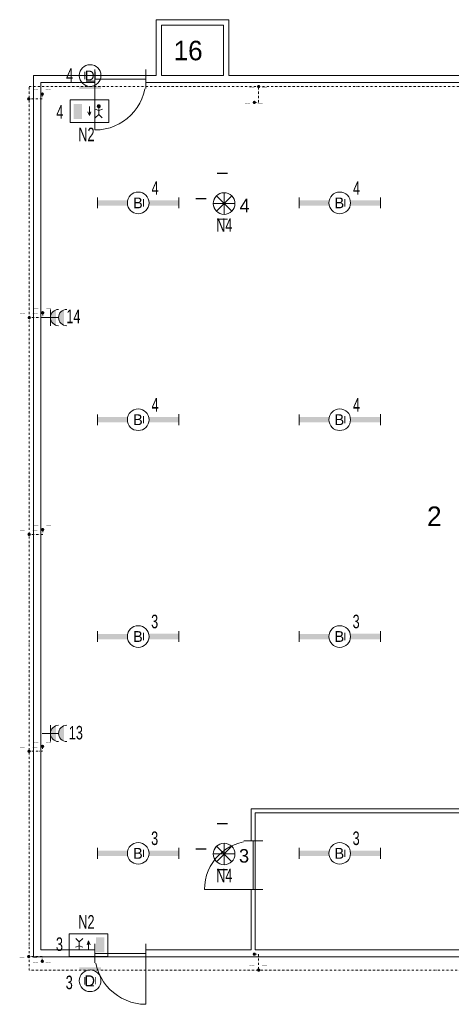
# Model space of a CAD drawing. Header units: millimetres. Extents: x 11401 to 146768, y -66248 to 31582.
# Tile 2 of 16: x 20431 to 28391, y -31279 to -13114. Entities that reach past the tile are written whole.
import ezdxf
from ezdxf.enums import TextEntityAlignment as Align

# ---------------------------------------------------------------- set-up
doc = ezdxf.new("R2010")
doc.units = ezdxf.units.MM
doc.linetypes.add('DGN Style 4', pattern=[79.631178, 39.79072, -19.89536, 0.049738, -19.89536])
doc.layers.get('0').update_dxf_attribs({"color": 1})
for name, color, linetype, lineweight in [('aarding', 1, 'Continuous', 0), ('lichtarm', 1, 'Continuous', 0), ('lichtnood', 1, 'Continuous', 0), ('schakelmat', 1, 'Continuous', 0), ('xref', 1, 'Continuous', 0)]:
    doc.layers.add(name, color=color, linetype=linetype, lineweight=lineweight)
doc.styles.add('Style-WORKING', font='WORKING.shx')

# ---------------------------------------------------------------- blocks, each defined once
blk = doc.blocks.new('DVDVB_32_-S-_DraairichtingEnkel')
at = {"color": 0, "linetype": 'ByBlock', "lineweight": -2}
blk.add_line((0, 0), (0, 1), dxfattribs=at)
blk.add_arc((0, 0), 1, 0, 90, dxfattribs=at)
blk = doc.blocks.new('DVDVB_32_-S-_Deur')
at = {"linetype": 'Continuous', "lineweight": 13}
blk.add_wipeout([(0, -0.5), (1, -0.5), (1, 0.5), (0, 0.5)], dxfattribs=at)
at = {"color": 0, "linetype": 'ByBlock', "lineweight": -2}
for p, q in [((0, -0.5), (0, 0.5)), ((1, -0.5), (1, 0.5)), ((0, 0), (1, 0))]:
    blk.add_line(p, q, dxfattribs=at)
blk = doc.blocks.new('33A03_OD266_0BPa')
at = {"color": 254}
blk.add_line((75850, -15186), (84670, -15186), dxfattribs=at)
for points in [[(74125, -1586), (75265, -1586), (75265, -656), (74125, -656)], [(75780, -17716), (75780, -15116), (86570, -15116), (86570, -4576), (79770, -4576), (79770, -1716), (71895, -1716), (71895, -17716)], [(84670, -15186), (75850, -15186), (75850, -17716), (84670, -17716)]]:
    blk.add_lwpolyline(points, close=True, dxfattribs=at)
at = {"color": 254, "xscale": 939.9969135, "yscale": -939.9969135, "zscale": 1000}
blk.add_blockref('DVDVB_32_-S-_DraairichtingEnkel', (72895, -1651), dxfattribs=at)
at = {"color": 254, "zscale": 1000}
for p, xscale, yscale, rotation in [((75815, -16606), 899.9984715, 899.9984715, 90), ((73835, -17781), 939.9969135, 939.9969135, 180)]:
    blk.add_blockref('DVDVB_32_-S-_DraairichtingEnkel', p, dxfattribs=dict(at, xscale=xscale, yscale=yscale, rotation=rotation))
at = {"color": 254}
for s, p in [('16', (74347, -1305)), ('2', (79021, -9897))]:
    blk.add_text(s, height=360, dxfattribs=at).set_placement(p)
at = {"color": 254, "xscale": 939.9969135, "yscale": 349.9994056, "zscale": 1000}
for p in [(72895, -1651), (72895, -17781)]:
    blk.add_blockref('DVDVB_32_-S-_Deur', p, dxfattribs=at)
at = {"color": 254, "xscale": 899.9984715, "yscale": 349.9994056, "zscale": 1000, "rotation": 270}
blk.add_blockref('DVDVB_32_-S-_Deur', (75815, -15706), dxfattribs=at)
at = {"color": 254}
blk.add_line((75850, -17716), (75850, -15186), dxfattribs=at)
blk.add_lwpolyline([(98749, -2295), (96199, -6712), (91835, -4196), (91835, -1586), (75365, -1586), (75365, -556), (74025, -556), (74025, -1586), (71765, -1586), (71765, -17846), (91835, -17846), (91835, -7616), (95105, -7616), (95538, -7866), (95513, -7909), (107313, -14722), (110553, -9110), (110328, -8980), (109937, -9656), (108357, -8744), (108748, -8068)], close=True, dxfattribs=at)
blk = doc.blocks.new('EE3')
at = {"layer": 'lichtnood', "linetype": 'Continuous', "lineweight": 0}
h = blk.add_hatch(color=1, dxfattribs=at)
edge = h.paths.add_edge_path()
edge.add_arc((1.71, 2.98), 0.375, 180, 540)
at = {"layer": 'lichtnood', "color": 1, "linetype": 'Continuous', "lineweight": 0}
for p, q in [((-0.03, 1.3), (-0.32, 1.98)), ((-0.03, 2.92), (-0.03, 1.3)), ((-0.03, 1.3), (0.26, 1.98)), ((1.72, 2.22), (1.04, 2.47)), ((1.71, 2.98), (1.71, 1.47)), ((1.71, 2.22), (2.38, 2.47)), ((1.71, 1.47), (1.04, 0.84)), ((1.71, 1.47), (2.35, 0.82))]:
    blk.add_line(p, q, dxfattribs=at)
at = {"layer": 'lichtnood', "color": 2, "linetype": 'Continuous', "lineweight": 0, "flags": 128}
blk.add_lwpolyline([(3.58, 4.14), (-3.58, 4.14), (-3.58, 0), (3.58, 0)], close=True, dxfattribs=at)
at = {"layer": 'lichtnood', "color": 1, "linetype": 'Continuous', "lineweight": 0}
blk.add_solid([(-1.4, 0.65), (-2.95, 0.65), (-1.4, 3.37), (-2.95, 3.37)], dxfattribs=at)
blk = doc.blocks.new('EA2')
at = {"layer": 'lichtarm', "linetype": 'Continuous', "lineweight": 0}
for points in [[(-7.5, -0.5), (-7.5, 0.5), (-1.94, 0.5), (-1.94, 0.5, 0.127885), (-1.94, -0.5), (-1.94, -0.5)], [(7.5, 0.5), (7.5, -0.49), (1.94, -0.49), (1.94, -0.49, 0.126565), (1.94, 0.5), (1.94, 0.5)]]:
    blk.add_hatch(color=2, dxfattribs=at).paths.add_polyline_path(points)
at = {"layer": 'lichtarm', "color": 2, "linetype": 'Continuous', "lineweight": 0, "flags": 128}
for points in [[(-7.5, 1), (-7.5, -1)], [(7.5, 1), (7.5, -0.99)]]:
    blk.add_lwpolyline(points, close=True, dxfattribs=at)
at = {"layer": 'lichtarm', "color": 2, "linetype": 'Continuous', "lineweight": 0}
blk.add_circle((0, 0), 2, dxfattribs=at)
blk.add_circle((0, 0), 2, dxfattribs=at)
at = {"layer": 'lichtarm', "color": 254, "linetype": 'Continuous', "lineweight": 0, "style": 'Style-WORKING'}
blk.add_attdef('EA2_683', text='', height=1.8, rotation=270, dxfattribs=at).set_placement((0, 0), align=Align.MIDDLE_CENTER)
blk.add_attdef('EA2_666', text='', height=1.99, dxfattribs=at).set_placement((0, 0), align=Align.MIDDLE_CENTER)
blk = doc.blocks.new('EA6')
at = {"layer": 'lichtarm', "color": 2, "linetype": 'Continuous', "lineweight": 0}
blk.add_circle((0, 2.5), 2, dxfattribs=at)
blk.add_solid([(-2, 0), (2, 0), (-2, 0.5), (2, 0.5)], dxfattribs=at)
at = {"layer": 'lichtarm', "color": 254, "linetype": 'Continuous', "lineweight": 0, "style": 'Style-WORKING'}
for tag, rotation in [('EA6_577', 270), ('EA6_575', 90), ('EA6_576', 180)]:
    blk.add_attdef(tag, text='', height=1.8, rotation=rotation, dxfattribs=at).set_placement((0, 2.5), align=Align.MIDDLE_CENTER)
at = {"layer": 'lichtarm', "color": 253, "linetype": 'Continuous', "lineweight": 0, "style": 'Style-WORKING'}
blk.add_attdef('EA6_574', text='', height=1.99, dxfattribs=at).set_placement((0, 2.5), align=Align.MIDDLE_CENTER)
blk = doc.blocks.new('EI9')
at = {"layer": 'schakelmat', "linetype": 'Continuous', "lineweight": 0}
for points in [[(2.5, 1.41), (2.5, -1.41, -0.70922)], [(4, 1.41), (4, -1.41, -0.70922)]]:
    blk.add_hatch(color=2, dxfattribs=at).paths.add_polyline_path(points)
at = {"layer": 'schakelmat', "color": 2, "linetype": 'Continuous', "lineweight": 0}
for p, q in [((3, 0), (0, 0)), ((1.5, 1.5), (1.5, -1.5))]:
    blk.add_line(p, q, dxfattribs=at)
for centre in [(3, 0), (4.5, 0)]:
    blk.add_arc(centre, 1.5, 90, 270, dxfattribs=at)
blk = doc.blocks.new('EE0')
at = {"layer": 'lichtnood', "color": 2, "linetype": 'Continuous', "lineweight": 0}
for p, q in [((0, -2), (0, 2)), ((-1.42, -1.42), (1.42, 1.42)), ((1.43, -1.43), (-1.42, 1.42)), ((-1.99, 0), (2.01, 0))]:
    blk.add_line(p, q, dxfattribs=at)
blk.add_circle((0, 0), 2, dxfattribs=at)
blk.add_arc((0.03, 0), 2.03, 135.5648, 224.4352, dxfattribs=at)
at = {"layer": 'lichtnood', "color": 7, "linetype": 'Continuous', "lineweight": 0, "style": 'Style-WORKING'}
for tag, p in [('EE0_1177', (-0.96, 4.23)), ('EE0_1176', (-4.93, 0.42)), ('EE0_1175', (3.01, 0.38)), ('EE0_1178', (-0.98, -4.24))]:
    blk.add_attdef(tag, text='', height=2.5, dxfattribs=at).set_placement(p, align=Align.MIDDLE_LEFT)
blk = doc.blocks.new('EAE0_2')
at = {"layer": 'aarding', "linetype": 'DGN Style 4', "lineweight": 0}
h = blk.add_hatch(color=3, dxfattribs=at)
edge = h.paths.add_edge_path()
edge.add_arc((0, 0), 1, 0, 360)
at = {"layer": 'aarding', "color": 3, "linetype": 'DGN Style 4', "lineweight": 0, "style": 'Style-WORKING'}
for tag, p in [('EAE0_2_2151', (-4.89, 0.59)), ('EAE0_2_2150', (2.57, 0.59))]:
    blk.add_attdef(tag, p, '', height=1.8, dxfattribs=at)

msp = doc.modelspace()

# ---------------------------------------------------------------- block references
at = {"layer": 'xref'}
msp.add_blockref('33A03_OD266_0BPa', (-51077, -12558), dxfattribs=at)

# ---------------------------------------------------------------- next in the draw order: linework, layer by layer
at = {"layer": 'aarding', "color": 3, "linetype": 'DGN Style 4', "lineweight": 0}
for p, q in [((24838, -14640), (24838, -14348)), ((20848, -14494), (20848, -14575)), ((20848, -14575), (20598, -14575)), ((24758, -14640), (24838, -14640)), ((20856, -18610), (20607, -18610)), ((20856, -18529), (20856, -18610)), ((20855, -22610), (20605, -22610)), ((20855, -22529), (20855, -22610)), ((20853, -26610), (20604, -26610)), ((20853, -26529), (20853, -26610)), ((20848, -30398), (20598, -30398)), ((20848, -30478), (20848, -30398)), ((24758, -30354), (24838, -30354)), ((24838, -30354), (24838, -30647))]:
    msp.add_line(p, q, dxfattribs=at)
at = {"layer": 'aarding', "color": 3, "linetype": 'DGN Style 4', "lineweight": 0, "flags": 128}
msp.add_lwpolyline([(20604, -14348), (40904, -14348), (40904, -30648), (20604, -30648)], close=True, dxfattribs=at)

# ---------------------------------------------------------------- next in the draw order: block references
at = {"layer": 'aarding', "color": 3, "linetype": 'DGN Style 4', "lineweight": 0}
ref = msp.add_blockref('EAE0_2', (24838, -14348), dxfattribs=dict(at, xscale=31.38105593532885, yscale=31.38105593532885, zscale=31.38105593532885, rotation=180))
ref.add_attrib('EAE0_2_2150', '__', (24670, -14351), dxfattribs={"color": 3, "linetype": 'DGN Style 4', "lineweight": 0, "height": 56.5, "style": 'Style-WORKING'})
ref.add_attrib('EAE0_2_2151', '__', (24904, -14351), dxfattribs={"color": 3, "linetype": 'DGN Style 4', "lineweight": 0, "height": 56.5, "style": 'Style-WORKING'})
at = {"layer": 'aarding', "color": 3, "linetype": 'DGN Style 4', "lineweight": 0, "extrusion": (0, 0, -1)}
ref = msp.add_blockref('EAE0_2', (-20598, -14575), dxfattribs=dict(at, xscale=31.38105593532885, yscale=31.38105593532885, zscale=31.38105593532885))
ref.add_attrib('EAE0_2_2150', '__', (20430, -14484), dxfattribs={"color": 3, "linetype": 'DGN Style 4', "lineweight": 0, "height": 56.5, "style": 'Style-WORKING'})
ref.add_attrib('EAE0_2_2151', '__', (20664, -14484), dxfattribs={"color": 3, "linetype": 'DGN Style 4', "lineweight": 0, "height": 56.5, "style": 'Style-WORKING'})
ref = msp.add_blockref('EAE0_2', (-20848, -14486), dxfattribs=dict(at, xscale=31.38105593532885, yscale=31.38105593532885, zscale=31.38105593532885))
ref.add_attrib('EAE0_2_2150', '__', (20680, -14396), dxfattribs={"color": 3, "linetype": 'DGN Style 4', "lineweight": 0, "height": 56.5, "style": 'Style-WORKING'})
ref.add_attrib('EAE0_2_2151', '__', (20914, -14396), dxfattribs={"color": 3, "linetype": 'DGN Style 4', "lineweight": 0, "height": 56.5, "style": 'Style-WORKING'})
at = {"layer": 'aarding', "color": 3, "linetype": 'DGN Style 4', "lineweight": 0}
ref = msp.add_blockref('EAE0_2', (24758, -14640), dxfattribs=dict(at, xscale=31.38105593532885, yscale=31.38105593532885, zscale=31.38105593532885, rotation=180))
ref.add_attrib('EAE0_2_2150', '__', (24589, -14643), dxfattribs={"color": 3, "linetype": 'DGN Style 4', "lineweight": 0, "height": 56.5, "style": 'Style-WORKING'})
ref.add_attrib('EAE0_2_2151', '__', (24824, -14643), dxfattribs={"color": 3, "linetype": 'DGN Style 4', "lineweight": 0, "height": 56.5, "style": 'Style-WORKING'})
at = {"layer": 'aarding', "color": 3, "linetype": 'DGN Style 4', "lineweight": 0, "extrusion": (0, 0, -1)}
ref = msp.add_blockref('EAE0_2', (-20607, -18610), dxfattribs=dict(at, xscale=31.38105593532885, yscale=31.38105593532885, zscale=31.38105593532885))
ref.add_attrib('EAE0_2_2150', '__', (20439, -18519), dxfattribs={"color": 3, "linetype": 'DGN Style 4', "lineweight": 0, "height": 56.5, "style": 'Style-WORKING'})
ref.add_attrib('EAE0_2_2151', '__', (20673, -18519), dxfattribs={"color": 3, "linetype": 'DGN Style 4', "lineweight": 0, "height": 56.5, "style": 'Style-WORKING'})
ref = msp.add_blockref('EAE0_2', (-20856, -18521), dxfattribs=dict(at, xscale=31.38105593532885, yscale=31.38105593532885, zscale=31.38105593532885))
ref.add_attrib('EAE0_2_2150', '__', (20688, -18431), dxfattribs={"color": 3, "linetype": 'DGN Style 4', "lineweight": 0, "height": 56.5, "style": 'Style-WORKING'})
ref.add_attrib('EAE0_2_2151', '__', (20922, -18431), dxfattribs={"color": 3, "linetype": 'DGN Style 4', "lineweight": 0, "height": 56.5, "style": 'Style-WORKING'})
ref = msp.add_blockref('EAE0_2', (-20855, -22521), dxfattribs=dict(at, xscale=31.38105593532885, yscale=31.38105593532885, zscale=31.38105593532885))
ref.add_attrib('EAE0_2_2150', '__', (20687, -22431), dxfattribs={"color": 3, "linetype": 'DGN Style 4', "lineweight": 0, "height": 56.5, "style": 'Style-WORKING'})
ref.add_attrib('EAE0_2_2151', '__', (20921, -22431), dxfattribs={"color": 3, "linetype": 'DGN Style 4', "lineweight": 0, "height": 56.5, "style": 'Style-WORKING'})
ref = msp.add_blockref('EAE0_2', (-20605, -22610), dxfattribs=dict(at, xscale=31.38105593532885, yscale=31.38105593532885, zscale=31.38105593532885))
ref.add_attrib('EAE0_2_2150', '__', (20437, -22519), dxfattribs={"color": 3, "linetype": 'DGN Style 4', "lineweight": 0, "height": 56.5, "style": 'Style-WORKING'})
ref.add_attrib('EAE0_2_2151', '__', (20671, -22519), dxfattribs={"color": 3, "linetype": 'DGN Style 4', "lineweight": 0, "height": 56.5, "style": 'Style-WORKING'})
ref = msp.add_blockref('EAE0_2', (-20853, -26521), dxfattribs=dict(at, xscale=31.38105593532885, yscale=31.38105593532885, zscale=31.38105593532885))
ref.add_attrib('EAE0_2_2150', '__', (20685, -26431), dxfattribs={"color": 3, "linetype": 'DGN Style 4', "lineweight": 0, "height": 56.5, "style": 'Style-WORKING'})
ref.add_attrib('EAE0_2_2151', '__', (20919, -26431), dxfattribs={"color": 3, "linetype": 'DGN Style 4', "lineweight": 0, "height": 56.5, "style": 'Style-WORKING'})
ref = msp.add_blockref('EAE0_2', (-20604, -26610), dxfattribs=dict(at, xscale=31.38105593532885, yscale=31.38105593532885, zscale=31.38105593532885))
ref.add_attrib('EAE0_2_2150', '__', (20436, -26519), dxfattribs={"color": 3, "linetype": 'DGN Style 4', "lineweight": 0, "height": 56.5, "style": 'Style-WORKING'})
ref.add_attrib('EAE0_2_2151', '__', (20670, -26519), dxfattribs={"color": 3, "linetype": 'DGN Style 4', "lineweight": 0, "height": 56.5, "style": 'Style-WORKING'})
ref = msp.add_blockref('EAE0_2', (-24758, -30354), dxfattribs=dict(at, xscale=31.38105593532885, yscale=31.38105593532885, zscale=31.38105593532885))
ref.add_attrib('EAE0_2_2150', '__', (24589, -30264), dxfattribs={"color": 3, "linetype": 'DGN Style 4', "lineweight": 0, "height": 56.5, "style": 'Style-WORKING'})
ref.add_attrib('EAE0_2_2151', '__', (24824, -30264), dxfattribs={"color": 3, "linetype": 'DGN Style 4', "lineweight": 0, "height": 56.5, "style": 'Style-WORKING'})
at = {"layer": 'aarding', "color": 3, "linetype": 'DGN Style 4', "lineweight": 0}
ref = msp.add_blockref('EAE0_2', (20598, -30398), dxfattribs=dict(at, xscale=31.38105593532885, yscale=31.38105593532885, zscale=31.38105593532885, rotation=180))
ref.add_attrib('EAE0_2_2150', '__', (20430, -30401), dxfattribs={"color": 3, "linetype": 'DGN Style 4', "lineweight": 0, "height": 56.5, "style": 'Style-WORKING'})
ref.add_attrib('EAE0_2_2151', '__', (20664, -30401), dxfattribs={"color": 3, "linetype": 'DGN Style 4', "lineweight": 0, "height": 56.5, "style": 'Style-WORKING'})
ref = msp.add_blockref('EAE0_2', (20848, -30486), dxfattribs=dict(at, xscale=31.38105593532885, yscale=31.38105593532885, zscale=31.38105593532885, rotation=180))
ref.add_attrib('EAE0_2_2150', '__', (20680, -30489), dxfattribs={"color": 3, "linetype": 'DGN Style 4', "lineweight": 0, "height": 56.5, "style": 'Style-WORKING'})
ref.add_attrib('EAE0_2_2151', '__', (20914, -30489), dxfattribs={"color": 3, "linetype": 'DGN Style 4', "lineweight": 0, "height": 56.5, "style": 'Style-WORKING'})
at = {"layer": 'aarding', "color": 3, "linetype": 'DGN Style 4', "lineweight": 0, "extrusion": (0, 0, -1)}
ref = msp.add_blockref('EAE0_2', (-24838, -30647), dxfattribs=dict(at, xscale=31.38105593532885, yscale=31.38105593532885, zscale=31.38105593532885))
ref.add_attrib('EAE0_2_2150', '__', (24670, -30556), dxfattribs={"color": 3, "linetype": 'DGN Style 4', "lineweight": 0, "height": 56.5, "style": 'Style-WORKING'})
ref.add_attrib('EAE0_2_2151', '__', (24904, -30556), dxfattribs={"color": 3, "linetype": 'DGN Style 4', "lineweight": 0, "height": 56.5, "style": 'Style-WORKING'})
at = {"layer": 'lichtarm', "color": 2, "linetype": 'Continuous', "lineweight": 0}
ref = msp.add_blockref('EA6', (21730, -14394), dxfattribs=dict(at, xscale=100, yscale=100, zscale=100))
ref.add_attrib('EA6_574', '_', dxfattribs={"color": 253, "linetype": 'Continuous', "lineweight": 0, "height": 199, "rotation": 180, "style": 'Style-WORKING'}).set_placement((21730, -14399), align=Align.MIDDLE_CENTER)
ref.add_attrib('EA6_575', '_', dxfattribs={"color": 254, "linetype": 'Continuous', "lineweight": 0, "height": 180, "rotation": 270, "style": 'Style-WORKING'}).set_placement((21960, -14144), align=Align.MIDDLE_CENTER)
ref.add_attrib('EA6_576', 'D', dxfattribs={"color": 254, "linetype": 'Continuous', "lineweight": 0, "height": 180, "style": 'Style-WORKING'}).set_placement((21724, -14144), align=Align.MIDDLE_CENTER)
ref.add_attrib('EA6_577', '_', dxfattribs={"color": 254, "linetype": 'Continuous', "lineweight": 0, "height": 180, "rotation": 90, "style": 'Style-WORKING'}).set_placement((21500, -14144), align=Align.MIDDLE_CENTER)
ref = msp.add_blockref('EA2', (22617, -16494), dxfattribs=dict(at, xscale=100, yscale=100, zscale=100, rotation=180))
ref.add_attrib('EA2_666', 'B', dxfattribs={"color": 254, "linetype": 'Continuous', "lineweight": 0, "height": 199, "style": 'Style-WORKING'}).set_placement((22611, -16494), align=Align.MIDDLE_CENTER)
ref.add_attrib('EA2_683', '_', dxfattribs={"color": 254, "linetype": 'Continuous', "lineweight": 0, "height": 180, "rotation": 270, "style": 'Style-WORKING'}).set_placement((22847, -16494), align=Align.MIDDLE_CENTER)
ref = msp.add_blockref('EA2', (26333, -16494), dxfattribs=dict(at, xscale=100, yscale=100, zscale=100, rotation=180))
ref.add_attrib('EA2_666', 'B', dxfattribs={"color": 254, "linetype": 'Continuous', "lineweight": 0, "height": 199, "style": 'Style-WORKING'}).set_placement((26327, -16494), align=Align.MIDDLE_CENTER)
ref.add_attrib('EA2_683', '_', dxfattribs={"color": 254, "linetype": 'Continuous', "lineweight": 0, "height": 180, "rotation": 270, "style": 'Style-WORKING'}).set_placement((26563, -16494), align=Align.MIDDLE_CENTER)
ref = msp.add_blockref('EA2', (22617, -20494), dxfattribs=dict(at, xscale=100, yscale=100, zscale=100, rotation=180))
ref.add_attrib('EA2_666', 'B', dxfattribs={"color": 254, "linetype": 'Continuous', "lineweight": 0, "height": 199, "style": 'Style-WORKING'}).set_placement((22611, -20494), align=Align.MIDDLE_CENTER)
ref.add_attrib('EA2_683', '_', dxfattribs={"color": 254, "linetype": 'Continuous', "lineweight": 0, "height": 180, "rotation": 270, "style": 'Style-WORKING'}).set_placement((22847, -20494), align=Align.MIDDLE_CENTER)
ref = msp.add_blockref('EA2', (26333, -20494), dxfattribs=dict(at, xscale=100, yscale=100, zscale=100, rotation=180))
ref.add_attrib('EA2_666', 'B', dxfattribs={"color": 254, "linetype": 'Continuous', "lineweight": 0, "height": 199, "style": 'Style-WORKING'}).set_placement((26327, -20494), align=Align.MIDDLE_CENTER)
ref.add_attrib('EA2_683', '_', dxfattribs={"color": 254, "linetype": 'Continuous', "lineweight": 0, "height": 180, "rotation": 270, "style": 'Style-WORKING'}).set_placement((26563, -20494), align=Align.MIDDLE_CENTER)
ref = msp.add_blockref('EA2', (22617, -24494), dxfattribs=dict(at, xscale=100, yscale=100, zscale=100, rotation=180))
ref.add_attrib('EA2_666', 'B', dxfattribs={"color": 254, "linetype": 'Continuous', "lineweight": 0, "height": 199, "style": 'Style-WORKING'}).set_placement((22611, -24494), align=Align.MIDDLE_CENTER)
ref.add_attrib('EA2_683', '_', dxfattribs={"color": 254, "linetype": 'Continuous', "lineweight": 0, "height": 180, "rotation": 270, "style": 'Style-WORKING'}).set_placement((22847, -24494), align=Align.MIDDLE_CENTER)
ref = msp.add_blockref('EA2', (26333, -24494), dxfattribs=dict(at, xscale=100, yscale=100, zscale=100, rotation=180))
ref.add_attrib('EA2_666', 'B', dxfattribs={"color": 254, "linetype": 'Continuous', "lineweight": 0, "height": 199, "style": 'Style-WORKING'}).set_placement((26327, -24494), align=Align.MIDDLE_CENTER)
ref.add_attrib('EA2_683', '_', dxfattribs={"color": 254, "linetype": 'Continuous', "lineweight": 0, "height": 180, "rotation": 270, "style": 'Style-WORKING'}).set_placement((26563, -24494), align=Align.MIDDLE_CENTER)
ref = msp.add_blockref('EA2', (22617, -28494), dxfattribs=dict(at, xscale=100, yscale=100, zscale=100, rotation=180))
ref.add_attrib('EA2_666', 'B', dxfattribs={"color": 254, "linetype": 'Continuous', "lineweight": 0, "height": 199, "style": 'Style-WORKING'}).set_placement((22611, -28494), align=Align.MIDDLE_CENTER)
ref.add_attrib('EA2_683', '_', dxfattribs={"color": 254, "linetype": 'Continuous', "lineweight": 0, "height": 180, "rotation": 270, "style": 'Style-WORKING'}).set_placement((22847, -28494), align=Align.MIDDLE_CENTER)
ref = msp.add_blockref('EA2', (26333, -28494), dxfattribs=dict(at, xscale=100, yscale=100, zscale=100, rotation=180))
ref.add_attrib('EA2_666', 'B', dxfattribs={"color": 254, "linetype": 'Continuous', "lineweight": 0, "height": 199, "style": 'Style-WORKING'}).set_placement((26327, -28494), align=Align.MIDDLE_CENTER)
ref.add_attrib('EA2_683', '_', dxfattribs={"color": 254, "linetype": 'Continuous', "lineweight": 0, "height": 180, "rotation": 270, "style": 'Style-WORKING'}).set_placement((26563, -28494), align=Align.MIDDLE_CENTER)
ref = msp.add_blockref('EA6', (21730, -30594), dxfattribs=dict(at, xscale=100, yscale=100, zscale=100, rotation=180))
ref.add_attrib('EA6_574', 'D', dxfattribs={"color": 253, "linetype": 'Continuous', "lineweight": 0, "height": 199, "style": 'Style-WORKING'}).set_placement((21723, -30844), align=Align.MIDDLE_CENTER)
ref.add_attrib('EA6_575', '_', dxfattribs={"color": 254, "linetype": 'Continuous', "lineweight": 0, "height": 180, "rotation": 90, "style": 'Style-WORKING'}).set_placement((21500, -30844), align=Align.MIDDLE_CENTER)
ref.add_attrib('EA6_576', '_', dxfattribs={"color": 254, "linetype": 'Continuous', "lineweight": 0, "height": 180, "rotation": 180, "style": 'Style-WORKING'}).set_placement((21730, -31074), align=Align.MIDDLE_CENTER)
ref.add_attrib('EA6_577', '_', dxfattribs={"color": 254, "linetype": 'Continuous', "lineweight": 0, "height": 180, "rotation": 270, "style": 'Style-WORKING'}).set_placement((21960, -30844), align=Align.MIDDLE_CENTER)
at = {"layer": 'lichtnood', "color": 2, "linetype": 'Continuous', "lineweight": 0, "xscale": 100, "yscale": 100, "zscale": 100}
msp.add_blockref('EE3', (21719, -15009), dxfattribs=at)
at = {"layer": 'lichtnood', "color": 2, "linetype": 'Continuous', "lineweight": 0, "extrusion": (0, 0, -1)}
ref = msp.add_blockref('EE0', (-24201, -16506), dxfattribs=dict(at, xscale=100, yscale=100, zscale=100, rotation=180))
ref.add_attrib('EE0_1175', '4', dxfattribs={"color": 7, "linetype": 'Continuous', "lineweight": 0, "height": 250, "style": 'Style-WORKING'}).set_placement((24487, -16544), align=Align.MIDDLE_LEFT)
ref.add_attrib('EE0_1176', '_', dxfattribs={"color": 7, "linetype": 'Continuous', "lineweight": 0, "height": 250, "style": 'Style-WORKING'}).set_placement((23681, -16228), align=Align.MIDDLE_LEFT)
ref.add_attrib('EE0_1177', '_', dxfattribs={"color": 7, "linetype": 'Continuous', "lineweight": 0, "height": 250, "style": 'Style-WORKING'}).set_placement((24078, -16609), align=Align.MIDDLE_LEFT)
ref.add_attrib('EE0_1178', '_', dxfattribs={"color": 7, "linetype": 'Continuous', "lineweight": 0, "height": 250, "style": 'Style-WORKING'}).set_placement((24076, -15762), align=Align.MIDDLE_LEFT)
ref = msp.add_blockref('EE0', (-24201, -28506), dxfattribs=dict(at, xscale=100, yscale=100, zscale=100, rotation=180))
ref.add_attrib('EE0_1175', '3', dxfattribs={"color": 7, "linetype": 'Continuous', "lineweight": 0, "height": 250, "style": 'Style-WORKING'}).set_placement((24476, -28540), align=Align.MIDDLE_LEFT)
ref.add_attrib('EE0_1176', '_', dxfattribs={"color": 7, "linetype": 'Continuous', "lineweight": 0, "height": 250, "style": 'Style-WORKING'}).set_placement((23681, -28228), align=Align.MIDDLE_LEFT)
ref.add_attrib('EE0_1177', '_', dxfattribs={"color": 7, "linetype": 'Continuous', "lineweight": 0, "height": 250, "style": 'Style-WORKING'}).set_placement((24078, -28609), align=Align.MIDDLE_LEFT)
ref.add_attrib('EE0_1178', '_', dxfattribs={"color": 7, "linetype": 'Continuous', "lineweight": 0, "height": 250, "style": 'Style-WORKING'}).set_placement((24076, -27762), align=Align.MIDDLE_LEFT)
at = {"layer": 'lichtnood', "color": 2, "linetype": 'Continuous', "lineweight": 0, "xscale": 100, "yscale": 100, "zscale": 100, "rotation": 180}
msp.add_blockref('EE3', (21700, -29981), dxfattribs=at)
at = {"layer": 'schakelmat', "color": 2, "linetype": 'Continuous', "lineweight": 0, "xscale": 100, "yscale": 100, "zscale": 100}
for p in [(20848, -18609), (20848, -26282)]:
    msp.add_blockref('EI9', p, dxfattribs=at)

# ---------------------------------------------------------------- next in the draw order: texts
at = {"layer": 'lichtarm', "color": 7, "linetype": 'Continuous', "lineweight": 0, "style": 'Style-WORKING', "width": 0.7}
for s, p in [('4', (21287, -14261)), ('4', (22863, -16344)), ('4', (26579, -16344)), ('4', (22863, -20344)), ('4', (26579, -20344)), ('3', (22855, -24341)), ('3', (26571, -24341)), ('3', (22855, -28341)), ('3', (26571, -28341)), ('3', (21280, -31000))]:
    msp.add_text(s, height=250, dxfattribs=at).set_placement(p)
at = {"layer": 'lichtnood', "color": 7, "linetype": 'Continuous', "lineweight": 0, "style": 'Style-WORKING', "width": 0.7}
for s, p in [('4', (21107, -14940)), ('N2', (21512, -15357)), ('N4', (24055, -17027)), ('N4', (24055, -29027)), ('N2', (21512, -29884)), ('3', (21099, -30295))]:
    msp.add_text(s, height=250, dxfattribs=at).set_placement(p)
at = {"layer": 'schakelmat', "color": 7, "linetype": 'Continuous', "lineweight": 0, "style": 'Style-WORKING', "width": 0.7}
for s, p in [('14', (21291, -18713)), ('13', (21337, -26393))]:
    msp.add_text(s, height=250, dxfattribs=at).set_placement(p)

doc.saveas('drawing.dxf')
